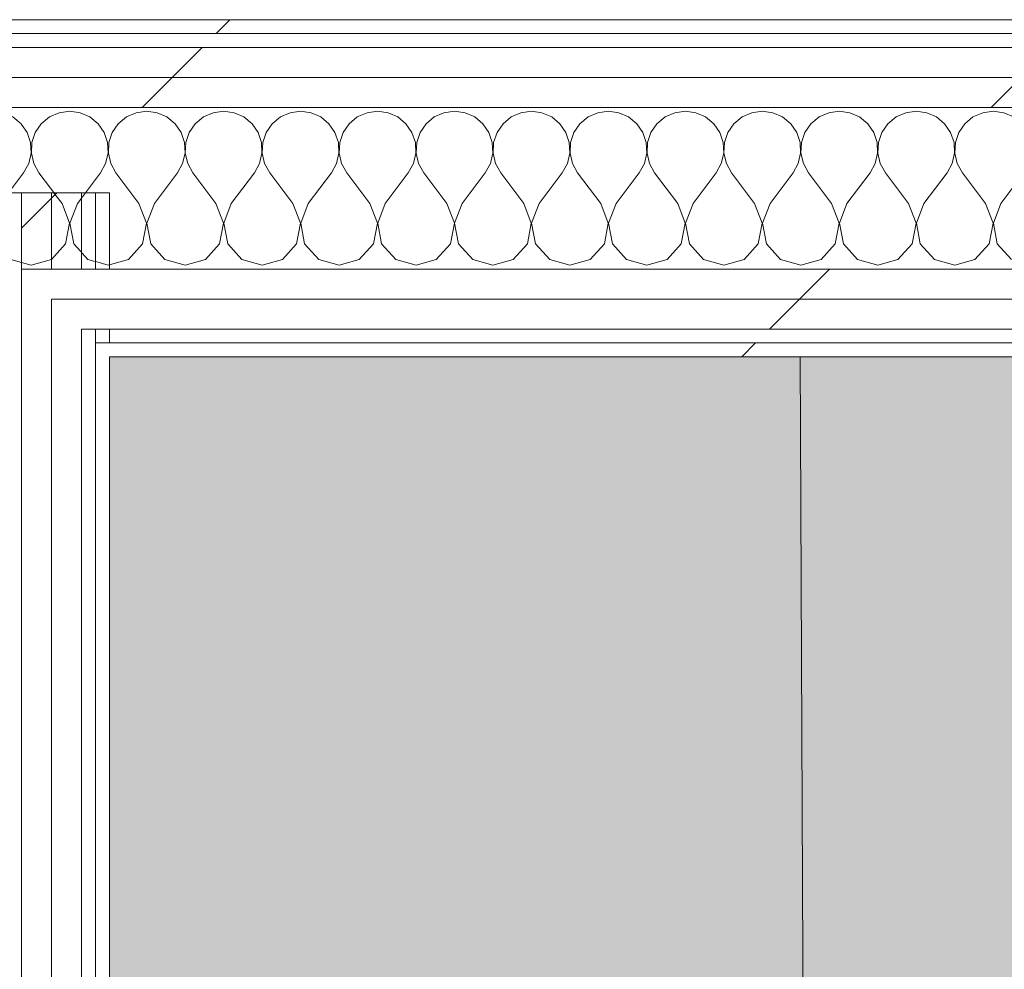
# Model space of a CAD drawing. Header units: millimetres. Extents: x -28277 to 305935, y -19284 to 4746.
# Tile 189 of 256: x 172110 to 172536, y 1698 to 2110. Entities that reach past the tile are written whole.
import ezdxf

# ---------------------------------------------------------------- set-up
doc = ezdxf.new("R2010")
doc.units = ezdxf.units.MM
doc.header["$MEASUREMENT"] = 0
doc.linetypes.add('Wipeout_Contour', pattern=[1000, 0, -1000])
doc.layers.add('Nuevo_08_E_Envans secs', color=7, linetype='Continuous')
doc.layers.add('Nuevo_09_EI_Mobiliari general', color=7, linetype='Continuous')
doc.layers.add('Nuevo_08_E_Envans secs_Pluma_Nº__1', color=7, linetype='Continuous', lineweight=5)
doc.layers.add('Nuevo_09_EI_Mobiliari general_Pluma_Nº__1', color=7, linetype='Continuous', lineweight=5)
for name, color, linetype, lineweight, true_color in [('Nuevo_08_E_Envans secs_Pluma_Nº__102', 7, 'Continuous', 5, 0xcccccc), ('Nuevo_08_E_Envans secs_Pluma_Nº__171', 171, 'Continuous', 13, 0xaaaaff), ('Nuevo_08_E_Envans secs_Pluma_Nº__177', 7, 'Continuous', 15, 0xf7e046)]:
    doc.layers.add(name, color=color, linetype=linetype, lineweight=lineweight, true_color=true_color)
pattern_1 = [(45, (184431.64, 0), (-367.696, 367.696), [390, -130]), (45, (184431.64, 367.7), (-367.696, 367.696), [390, -130])]

# ---------------------------------------------------------------- blocks, each defined once
blk = doc.blocks.new('Forjado_10_7', base_point=(172148.81, 1963.55))
at = {"layer": 'Nuevo_09_EI_Mobiliari general', "linetype": 'Continuous', "lineweight": 0, "true_color": 0xffffff}
blk.add_hatch(color=7, dxfattribs=at).paths.add_polyline_path([(172148.81, 1963.55), (172148.81, -1128.98), (177277.23, -1128.98), (177263.79, 1963.55), (176476.54, 1963.55), (176476.54, -328.98), (172948.81, -328.98), (172948.81, 1963.55)])
at = {"layer": 'Nuevo_09_EI_Mobiliari general_Pluma_Nº__1', "color": 7, "linetype": 'Continuous', "lineweight": 5, "flags": 128}
blk.add_lwpolyline([(172148.81, 1963.55), (172148.81, -1128.98), (177277.23, -1128.98), (177263.79, 1963.55), (176476.54, 1963.55), (176476.54, -328.98), (172948.81, -328.98), (172948.81, 1963.55)], close=True, dxfattribs=at)
blk = doc.blocks.new('Muro_143_7', base_point=(172002.81, -1061.81))
at = {"color": 254, "linetype": 'Wipeout_Contour', "lineweight": 0, "ltscale": 688613.048313}
blk.add_wipeout([(172142.81, 2034.55), (172142.81, -996.81), (172148.81, -996.81), (172148.81, 2034.55)], dxfattribs=at).dxf.layer = 'Nuevo_08_E_Envans secs'
at = {"color": 254, "linetype": 'Wipeout_Contour', "lineweight": 0, "ltscale": 688514.168345}
blk.add_wipeout([(172123.81, 1969.55), (172110.81, 1969.55), (172110.81, 1963.55), (172123.81, 1963.55)], dxfattribs=at).dxf.layer = 'Nuevo_08_E_Envans secs'
at = {"layer": 'Nuevo_08_E_Envans secs_Pluma_Nº__171', "linetype": 'Continuous', "lineweight": 13, "true_color": 0xaaaaff}
h = blk.add_hatch(dxfattribs=at)
h.set_pattern_fill('Panellat_HPL_0007', color=161, style=0, pattern_type=2)
h.set_pattern_definition(pattern_1)
h.paths.add_polyline_path([(172142.81, 2034.55), (172142.81, -996.81), (172148.81, -996.81), (172148.81, 2034.55)])
at = {"layer": 'Nuevo_08_E_Envans secs_Pluma_Nº__177', "linetype": 'Continuous', "lineweight": 15, "true_color": 0xf7e046}
h = blk.add_hatch(dxfattribs=at)
h.set_pattern_fill('Panellat_HPL_0007', color=53, style=0, pattern_type=2)
h.set_pattern_definition(pattern_1)
h.paths.add_polyline_path([(172123.81, 1969.55), (172110.81, 1969.55), (172110.81, 1963.55), (172123.81, 1963.55)])
at = {"layer": 'Nuevo_08_E_Envans secs_Pluma_Nº__1', "color": 7, "linetype": 'Continuous', "lineweight": 5}
for p, q in [((172142.81, 2034.55), (172142.81, -996.81)), ((172142.81, 1963.55), (172142.81, 1969.55))]:
    blk.add_line(p, q, dxfattribs=at)
at = {"layer": 'Nuevo_08_E_Envans secs_Pluma_Nº__1', "color": 7, "linetype": 'Continuous', "lineweight": 5, "flags": 128}
for points in [[(172142.81, 2034.55), (172148.81, 2034.55)], [(172148.81, -996.81), (172148.81, 2034.55)]]:
    blk.add_lwpolyline(points, dxfattribs=at)
at = {"color": 254, "linetype": 'Wipeout_Contour', "lineweight": 0, "ltscale": 688566.164951}
blk.add_wipeout([(172136.81, 1969.55), (172123.81, 1969.55), (172123.81, 1963.55), (172136.81, 1963.55)], dxfattribs=at).dxf.layer = 'Nuevo_08_E_Envans secs'
at = {"layer": 'Nuevo_08_E_Envans secs_Pluma_Nº__177', "linetype": 'Continuous', "lineweight": 15, "true_color": 0xf7e046}
h = blk.add_hatch(dxfattribs=at)
h.set_pattern_fill('Panellat_HPL_0007', color=53, style=0, pattern_type=2)
h.set_pattern_definition(pattern_1)
h.paths.add_polyline_path([(172136.81, 1969.55), (172123.81, 1969.55), (172123.81, 1963.55), (172136.81, 1963.55)])
at = {"color": 254, "linetype": 'Wipeout_Contour', "lineweight": 0, "ltscale": 688514.442961}
blk.add_wipeout([(172123.81, 1975.55), (172110.81, 1975.55), (172110.81, 1969.55), (172123.81, 1969.55)], dxfattribs=at).dxf.layer = 'Nuevo_08_E_Envans secs'
at = {"layer": 'Nuevo_08_E_Envans secs_Pluma_Nº__177', "linetype": 'Continuous', "lineweight": 15, "true_color": 0xf7e046}
h = blk.add_hatch(dxfattribs=at)
h.set_pattern_fill('Panellat_HPL_0007', color=53, style=0, pattern_type=2)
h.set_pattern_definition(pattern_1)
h.paths.add_polyline_path([(172123.81, 1975.55), (172110.81, 1975.55), (172110.81, 1969.55), (172123.81, 1969.55)])
at = {"color": 254, "linetype": 'Wipeout_Contour', "lineweight": 0, "ltscale": 688566.439547}
blk.add_wipeout([(172136.81, 1975.55), (172123.81, 1975.55), (172123.81, 1969.55), (172136.81, 1969.55)], dxfattribs=at).dxf.layer = 'Nuevo_08_E_Envans secs'
at = {"layer": 'Nuevo_08_E_Envans secs_Pluma_Nº__177', "linetype": 'Continuous', "lineweight": 15, "true_color": 0xf7e046}
h = blk.add_hatch(dxfattribs=at)
h.set_pattern_fill('Panellat_HPL_0007', color=53, style=0, pattern_type=2)
h.set_pattern_definition(pattern_1)
h.paths.add_polyline_path([(172136.81, 1975.55), (172123.81, 1975.55), (172123.81, 1969.55), (172136.81, 1969.55)])
at = {"color": 254, "linetype": 'Wipeout_Contour', "lineweight": 0, "ltscale": 688514.879867}
blk.add_wipeout([(172123.81, 1988.55), (172110.81, 1988.55), (172110.81, 1975.55), (172123.81, 1975.55)], dxfattribs=at).dxf.layer = 'Nuevo_08_E_Envans secs'
at = {"layer": 'Nuevo_08_E_Envans secs_Pluma_Nº__177', "linetype": 'Continuous', "lineweight": 15, "true_color": 0xf7e046}
h = blk.add_hatch(dxfattribs=at)
h.set_pattern_fill('Panellat_HPL_0007', color=53, style=0, pattern_type=2)
h.set_pattern_definition(pattern_1)
h.paths.add_polyline_path([(172123.81, 1988.55), (172110.81, 1988.55), (172110.81, 1975.55), (172123.81, 1975.55)])
at = {"color": 254, "linetype": 'Wipeout_Contour', "lineweight": 0, "ltscale": 688499.05325}
blk.add_wipeout([(172110.81, 2034.55), (172110.81, -996.81), (172123.81, -996.81), (172123.81, 2034.55)], dxfattribs=at).dxf.layer = 'Nuevo_08_E_Envans secs'
at = {"layer": 'Nuevo_08_E_Envans secs_Pluma_Nº__177', "linetype": 'Continuous', "lineweight": 15, "true_color": 0xf7e046}
h = blk.add_hatch(dxfattribs=at)
h.set_pattern_fill('Panellat_HPL_0007', color=53, style=0, pattern_type=2)
h.set_pattern_definition(pattern_1)
h.paths.add_polyline_path([(172110.81, 2034.55), (172110.81, -996.81), (172123.81, -996.81), (172123.81, 2034.55)])
at = {"layer": 'Nuevo_08_E_Envans secs_Pluma_Nº__1', "color": 7, "linetype": 'Continuous', "lineweight": 5}
for p, q in [((172110.81, 2034.55), (172110.81, -996.81)), ((172110.81, 1988.55), (172110.81, 2001.55)), ((172110.81, 1975.55), (172110.81, 1988.55)), ((172110.81, 1969.55), (172110.81, 1975.55)), ((172110.81, 1963.55), (172110.81, 1969.55))]:
    blk.add_line(p, q, dxfattribs=at)
at = {"layer": 'Nuevo_08_E_Envans secs_Pluma_Nº__1', "color": 7, "linetype": 'Continuous', "lineweight": 5, "flags": 128}
blk.add_lwpolyline([(172040.81, 2034.55), (172110.81, 2034.55)], dxfattribs=at)
at = {"color": 254, "linetype": 'Wipeout_Contour', "lineweight": 0, "ltscale": 688551.050998}
blk.add_wipeout([(172123.81, 2034.55), (172123.81, -996.81), (172136.81, -996.81), (172136.81, 2034.55)], dxfattribs=at).dxf.layer = 'Nuevo_08_E_Envans secs'
at = {"layer": 'Nuevo_08_E_Envans secs_Pluma_Nº__177', "linetype": 'Continuous', "lineweight": 15, "true_color": 0xf7e046}
h = blk.add_hatch(dxfattribs=at)
h.set_pattern_fill('Panellat_HPL_0007', color=53, style=0, pattern_type=2)
h.set_pattern_definition(pattern_1)
h.paths.add_polyline_path([(172123.81, 2034.55), (172123.81, -996.81), (172136.81, -996.81), (172136.81, 2034.55)])
at = {"layer": 'Nuevo_08_E_Envans secs_Pluma_Nº__1', "color": 7, "linetype": 'Continuous', "lineweight": 5}
for p, q in [((172123.81, 2034.55), (172123.81, -996.81)), ((172136.81, 2034.55), (172136.81, -996.81)), ((172123.81, 1975.55), (172123.81, 1988.55)), ((172123.81, 1969.55), (172123.81, 1975.55)), ((172136.81, 1969.55), (172136.81, 1975.55)), ((172123.81, 1963.55), (172123.81, 1969.55)), ((172136.81, 1963.55), (172136.81, 1969.55))]:
    blk.add_line(p, q, dxfattribs=at)
at = {"layer": 'Nuevo_08_E_Envans secs_Pluma_Nº__1', "color": 7, "linetype": 'Continuous', "lineweight": 5, "flags": 128}
for points in [[(172110.81, 2034.55), (172123.81, 2034.55)], [(172123.81, 2034.55), (172136.81, 2034.55)], [(172136.81, 2034.55), (172142.81, 2034.55)]]:
    blk.add_lwpolyline(points, dxfattribs=at)
blk = doc.blocks.new('*X610', base_point=(184431.64, 0))
at = {"layer": 'Nuevo_08_E_Envans secs_Pluma_Nº__102', "color": 254, "linetype": 'Continuous', "lineweight": 5, "true_color": 0xcccccc}
for p, q in [((172060.42, 2069.25), (172056.21, 2067.4)), ((172064.98, 2069.89), (172060.42, 2069.25)), ((172069.53, 2069.25), (172064.98, 2069.89)), ((172073.74, 2067.4), (172069.53, 2069.25)), ((172093.76, 2069.25), (172089.55, 2067.4)), ((172098.31, 2069.89), (172093.76, 2069.25)), ((172102.86, 2069.25), (172098.31, 2069.89)), ((172107.07, 2067.4), (172102.86, 2069.25)), ((172043.95, 2064.47), (172040.81, 2067.07)), ((172046.55, 2060.68), (172043.95, 2064.47)), ((172052.67, 2064.47), (172050.07, 2060.68)), ((172056.21, 2067.4), (172052.67, 2064.47)), ((172077.28, 2064.47), (172073.74, 2067.4)), ((172079.88, 2060.68), (172077.28, 2064.47)), ((172086.01, 2064.47), (172083.4, 2060.68)), ((172089.55, 2067.4), (172086.01, 2064.47)), ((172110.61, 2064.47), (172107.07, 2067.4)), ((172110.81, 2064.18), (172110.61, 2064.47)), ((172048.02, 2056.32), (172046.55, 2060.68)), ((172050.07, 2060.68), (172048.6, 2056.32)), ((172081.35, 2056.32), (172079.88, 2060.68)), ((172083.4, 2060.68), (172081.93, 2056.32)), ((172048.24, 2051.72), (172048.02, 2056.32)), ((172048.6, 2056.32), (172048.38, 2051.72)), ((172081.58, 2051.72), (172081.35, 2056.32)), ((172081.93, 2056.32), (172081.71, 2051.72)), ((172047.2, 2047.25), (172048.24, 2051.72)), ((172048.38, 2051.72), (172049.42, 2047.25)), ((172080.54, 2047.25), (172081.58, 2051.72)), ((172081.71, 2051.72), (172082.75, 2047.25)), ((172044.98, 2043.22), (172047.2, 2047.25)), ((172049.42, 2047.25), (172051.64, 2043.22)), ((172078.31, 2043.22), (172080.54, 2047.25)), ((172082.75, 2047.25), (172084.98, 2043.22)), ((172040.81, 2037.66), (172044.98, 2043.22)), ((172061.64, 2029.89), (172051.64, 2043.22)), ((172068.31, 2029.89), (172078.31, 2043.22)), ((172094.98, 2029.89), (172084.98, 2043.22)), ((172101.64, 2029.89), (172110.81, 2042.11)), ((172064.91, 2021.38), (172061.64, 2029.89)), ((172068.31, 2029.89), (172065.04, 2021.38)), ((172098.24, 2021.38), (172094.98, 2029.89)), ((172101.64, 2029.89), (172098.38, 2021.38)), ((172063.22, 2012.43), (172064.91, 2021.38)), ((172065.04, 2021.38), (172066.74, 2012.43)), ((172096.55, 2012.43), (172098.24, 2021.38)), ((172098.38, 2021.38), (172100.07, 2012.43)), ((172057.07, 2005.71), (172063.22, 2012.43)), ((172066.74, 2012.43), (172072.88, 2005.71)), ((172090.41, 2005.71), (172096.55, 2012.43)), ((172100.07, 2012.43), (172106.21, 2005.71)), ((172040.81, 2005.35), (172048.31, 2003.22)), ((172048.31, 2003.22), (172057.07, 2005.71)), ((172072.88, 2005.71), (172081.64, 2003.22)), ((172081.64, 2003.22), (172090.41, 2005.71)), ((172106.21, 2005.71), (172110.81, 2004.41))]:
    blk.add_line(p, q, dxfattribs=at)
blk = doc.blocks.new('*X611', base_point=(184431.64, 0))
at = {"layer": 'Nuevo_08_E_Envans secs_Pluma_Nº__102', "color": 254, "linetype": 'Continuous', "lineweight": 5, "true_color": 0xcccccc}
for p, q in [((172127.09, 2069.25), (172122.88, 2067.4)), ((172131.64, 2069.89), (172127.09, 2069.25)), ((172136.2, 2069.25), (172131.64, 2069.89)), ((172140.41, 2067.4), (172136.2, 2069.25)), ((172160.42, 2069.25), (172156.21, 2067.4)), ((172164.98, 2069.89), (172160.42, 2069.25)), ((172169.53, 2069.25), (172164.98, 2069.89)), ((172173.74, 2067.4), (172169.53, 2069.25)), ((172193.76, 2069.25), (172189.55, 2067.4)), ((172198.31, 2069.89), (172193.76, 2069.25)), ((172202.86, 2069.25), (172198.31, 2069.89)), ((172207.07, 2067.4), (172202.86, 2069.25)), ((172227.09, 2069.25), (172222.88, 2067.4)), ((172231.64, 2069.89), (172227.09, 2069.25)), ((172236.2, 2069.25), (172231.64, 2069.89)), ((172240.41, 2067.4), (172236.2, 2069.25)), ((172260.42, 2069.25), (172256.21, 2067.4)), ((172264.98, 2069.89), (172260.42, 2069.25)), ((172269.53, 2069.25), (172264.98, 2069.89)), ((172273.74, 2067.4), (172269.53, 2069.25)), ((172293.76, 2069.25), (172289.55, 2067.4)), ((172298.31, 2069.89), (172293.76, 2069.25)), ((172302.86, 2069.25), (172298.31, 2069.89)), ((172307.07, 2067.4), (172302.86, 2069.25)), ((172327.09, 2069.25), (172322.88, 2067.4)), ((172331.64, 2069.89), (172327.09, 2069.25)), ((172336.2, 2069.25), (172331.64, 2069.89)), ((172340.41, 2067.4), (172336.2, 2069.25)), ((172360.42, 2069.25), (172356.21, 2067.4)), ((172364.98, 2069.89), (172360.42, 2069.25)), ((172369.53, 2069.25), (172364.98, 2069.89)), ((172373.74, 2067.4), (172369.53, 2069.25)), ((172393.76, 2069.25), (172389.55, 2067.4)), ((172398.31, 2069.89), (172393.76, 2069.25)), ((172402.86, 2069.25), (172398.31, 2069.89)), ((172407.07, 2067.4), (172402.86, 2069.25)), ((172427.09, 2069.25), (172422.88, 2067.4)), ((172431.64, 2069.89), (172427.09, 2069.25)), ((172436.2, 2069.25), (172431.64, 2069.89)), ((172440.41, 2067.4), (172436.2, 2069.25)), ((172460.42, 2069.25), (172456.21, 2067.4)), ((172464.98, 2069.89), (172460.42, 2069.25)), ((172469.53, 2069.25), (172464.98, 2069.89)), ((172473.74, 2067.4), (172469.53, 2069.25)), ((172493.76, 2069.25), (172489.55, 2067.4)), ((172498.31, 2069.89), (172493.76, 2069.25)), ((172502.86, 2069.25), (172498.31, 2069.89)), ((172507.07, 2067.4), (172502.86, 2069.25)), ((172527.09, 2069.25), (172522.88, 2067.4)), ((172531.64, 2069.89), (172527.09, 2069.25)), ((172536.2, 2069.25), (172531.64, 2069.89)), ((172540.41, 2067.4), (172536.2, 2069.25)), ((172113.22, 2060.68), (172110.81, 2064.18)), ((172119.34, 2064.47), (172116.74, 2060.68)), ((172122.88, 2067.4), (172119.34, 2064.47)), ((172143.95, 2064.47), (172140.41, 2067.4)), ((172146.55, 2060.68), (172143.95, 2064.47)), ((172152.67, 2064.47), (172150.07, 2060.68)), ((172156.21, 2067.4), (172152.67, 2064.47)), ((172177.28, 2064.47), (172173.74, 2067.4)), ((172179.88, 2060.68), (172177.28, 2064.47)), ((172186.01, 2064.47), (172183.4, 2060.68)), ((172189.55, 2067.4), (172186.01, 2064.47)), ((172210.61, 2064.47), (172207.07, 2067.4)), ((172213.22, 2060.68), (172210.61, 2064.47)), ((172219.34, 2064.47), (172216.74, 2060.68)), ((172222.88, 2067.4), (172219.34, 2064.47)), ((172243.95, 2064.47), (172240.41, 2067.4)), ((172246.55, 2060.68), (172243.95, 2064.47)), ((172252.67, 2064.47), (172250.07, 2060.68)), ((172256.21, 2067.4), (172252.67, 2064.47)), ((172277.28, 2064.47), (172273.74, 2067.4)), ((172279.88, 2060.68), (172277.28, 2064.47)), ((172286.01, 2064.47), (172283.4, 2060.68)), ((172289.55, 2067.4), (172286.01, 2064.47)), ((172310.61, 2064.47), (172307.07, 2067.4)), ((172313.22, 2060.68), (172310.61, 2064.47)), ((172319.34, 2064.47), (172316.74, 2060.68)), ((172322.88, 2067.4), (172319.34, 2064.47)), ((172343.95, 2064.47), (172340.41, 2067.4)), ((172346.55, 2060.68), (172343.95, 2064.47)), ((172352.67, 2064.47), (172350.07, 2060.68)), ((172356.21, 2067.4), (172352.67, 2064.47)), ((172377.28, 2064.47), (172373.74, 2067.4)), ((172379.88, 2060.68), (172377.28, 2064.47)), ((172386.01, 2064.47), (172383.4, 2060.68)), ((172389.55, 2067.4), (172386.01, 2064.47)), ((172410.61, 2064.47), (172407.07, 2067.4)), ((172413.22, 2060.68), (172410.61, 2064.47)), ((172419.34, 2064.47), (172416.74, 2060.68)), ((172422.88, 2067.4), (172419.34, 2064.47)), ((172443.95, 2064.47), (172440.41, 2067.4)), ((172446.55, 2060.68), (172443.95, 2064.47)), ((172452.67, 2064.47), (172450.07, 2060.68)), ((172456.21, 2067.4), (172452.67, 2064.47)), ((172477.28, 2064.47), (172473.74, 2067.4)), ((172479.88, 2060.68), (172477.28, 2064.47)), ((172486.01, 2064.47), (172483.4, 2060.68)), ((172489.55, 2067.4), (172486.01, 2064.47)), ((172510.61, 2064.47), (172507.07, 2067.4)), ((172513.22, 2060.68), (172510.61, 2064.47)), ((172519.34, 2064.47), (172516.74, 2060.68)), ((172522.88, 2067.4), (172519.34, 2064.47)), ((172114.69, 2056.32), (172113.22, 2060.68)), ((172116.74, 2060.68), (172115.27, 2056.32)), ((172148.02, 2056.32), (172146.55, 2060.68)), ((172150.07, 2060.68), (172148.6, 2056.32)), ((172181.35, 2056.32), (172179.88, 2060.68)), ((172183.4, 2060.68), (172181.93, 2056.32)), ((172214.69, 2056.32), (172213.22, 2060.68)), ((172216.74, 2060.68), (172215.27, 2056.32)), ((172248.02, 2056.32), (172246.55, 2060.68)), ((172250.07, 2060.68), (172248.6, 2056.32)), ((172281.35, 2056.32), (172279.88, 2060.68)), ((172283.4, 2060.68), (172281.93, 2056.32)), ((172314.69, 2056.32), (172313.22, 2060.68)), ((172316.74, 2060.68), (172315.27, 2056.32)), ((172348.02, 2056.32), (172346.55, 2060.68)), ((172350.07, 2060.68), (172348.6, 2056.32)), ((172381.35, 2056.32), (172379.88, 2060.68)), ((172383.4, 2060.68), (172381.93, 2056.32)), ((172414.69, 2056.32), (172413.22, 2060.68)), ((172416.74, 2060.68), (172415.27, 2056.32)), ((172448.02, 2056.32), (172446.55, 2060.68)), ((172450.07, 2060.68), (172448.6, 2056.32)), ((172481.35, 2056.32), (172479.88, 2060.68)), ((172483.4, 2060.68), (172481.93, 2056.32)), ((172514.69, 2056.32), (172513.22, 2060.68)), ((172516.74, 2060.68), (172515.27, 2056.32)), ((172114.91, 2051.72), (172114.69, 2056.32)), ((172115.27, 2056.32), (172115.04, 2051.72)), ((172148.24, 2051.72), (172148.02, 2056.32)), ((172148.6, 2056.32), (172148.38, 2051.72)), ((172181.58, 2051.72), (172181.35, 2056.32)), ((172181.93, 2056.32), (172181.71, 2051.72)), ((172214.91, 2051.72), (172214.69, 2056.32)), ((172215.27, 2056.32), (172215.04, 2051.72)), ((172248.24, 2051.72), (172248.02, 2056.32)), ((172248.6, 2056.32), (172248.38, 2051.72)), ((172281.58, 2051.72), (172281.35, 2056.32)), ((172281.93, 2056.32), (172281.71, 2051.72)), ((172314.91, 2051.72), (172314.69, 2056.32)), ((172315.27, 2056.32), (172315.04, 2051.72)), ((172348.24, 2051.72), (172348.02, 2056.32)), ((172348.6, 2056.32), (172348.38, 2051.72)), ((172381.58, 2051.72), (172381.35, 2056.32)), ((172381.93, 2056.32), (172381.71, 2051.72)), ((172414.91, 2051.72), (172414.69, 2056.32)), ((172415.27, 2056.32), (172415.04, 2051.72)), ((172448.24, 2051.72), (172448.02, 2056.32)), ((172448.6, 2056.32), (172448.38, 2051.72)), ((172481.58, 2051.72), (172481.35, 2056.32)), ((172481.93, 2056.32), (172481.71, 2051.72)), ((172514.91, 2051.72), (172514.69, 2056.32)), ((172515.27, 2056.32), (172515.04, 2051.72)), ((172113.87, 2047.25), (172114.91, 2051.72)), ((172115.04, 2051.72), (172116.08, 2047.25)), ((172147.2, 2047.25), (172148.24, 2051.72)), ((172148.38, 2051.72), (172149.42, 2047.25)), ((172180.54, 2047.25), (172181.58, 2051.72)), ((172181.71, 2051.72), (172182.75, 2047.25)), ((172213.87, 2047.25), (172214.91, 2051.72)), ((172215.04, 2051.72), (172216.08, 2047.25)), ((172247.2, 2047.25), (172248.24, 2051.72)), ((172248.38, 2051.72), (172249.42, 2047.25)), ((172280.54, 2047.25), (172281.58, 2051.72)), ((172281.71, 2051.72), (172282.75, 2047.25)), ((172313.87, 2047.25), (172314.91, 2051.72)), ((172315.04, 2051.72), (172316.08, 2047.25)), ((172347.2, 2047.25), (172348.24, 2051.72)), ((172348.38, 2051.72), (172349.42, 2047.25)), ((172380.54, 2047.25), (172381.58, 2051.72)), ((172381.71, 2051.72), (172382.75, 2047.25)), ((172413.87, 2047.25), (172414.91, 2051.72)), ((172415.04, 2051.72), (172416.08, 2047.25)), ((172447.2, 2047.25), (172448.24, 2051.72)), ((172448.38, 2051.72), (172449.42, 2047.25)), ((172480.54, 2047.25), (172481.58, 2051.72)), ((172481.71, 2051.72), (172482.75, 2047.25)), ((172513.87, 2047.25), (172514.91, 2051.72)), ((172515.04, 2051.72), (172516.08, 2047.25)), ((172111.64, 2043.22), (172113.87, 2047.25)), ((172116.08, 2047.25), (172118.31, 2043.22)), ((172144.98, 2043.22), (172147.2, 2047.25)), ((172149.42, 2047.25), (172151.64, 2043.22)), ((172178.31, 2043.22), (172180.54, 2047.25)), ((172182.75, 2047.25), (172184.98, 2043.22)), ((172211.64, 2043.22), (172213.87, 2047.25)), ((172216.08, 2047.25), (172218.31, 2043.22)), ((172244.98, 2043.22), (172247.2, 2047.25)), ((172249.42, 2047.25), (172251.64, 2043.22)), ((172278.31, 2043.22), (172280.54, 2047.25)), ((172282.75, 2047.25), (172284.98, 2043.22)), ((172311.64, 2043.22), (172313.87, 2047.25)), ((172316.08, 2047.25), (172318.31, 2043.22)), ((172344.98, 2043.22), (172347.2, 2047.25)), ((172349.42, 2047.25), (172351.64, 2043.22)), ((172378.31, 2043.22), (172380.54, 2047.25)), ((172382.75, 2047.25), (172384.98, 2043.22)), ((172411.64, 2043.22), (172413.87, 2047.25)), ((172416.08, 2047.25), (172418.31, 2043.22)), ((172444.98, 2043.22), (172447.2, 2047.25)), ((172449.42, 2047.25), (172451.64, 2043.22)), ((172478.31, 2043.22), (172480.54, 2047.25)), ((172482.75, 2047.25), (172484.98, 2043.22)), ((172511.64, 2043.22), (172513.87, 2047.25)), ((172516.08, 2047.25), (172518.31, 2043.22)), ((172110.81, 2042.11), (172111.64, 2043.22)), ((172128.31, 2029.89), (172118.31, 2043.22)), ((172134.98, 2029.89), (172144.98, 2043.22)), ((172161.64, 2029.89), (172151.64, 2043.22)), ((172168.31, 2029.89), (172178.31, 2043.22)), ((172194.98, 2029.89), (172184.98, 2043.22)), ((172201.64, 2029.89), (172211.64, 2043.22)), ((172228.31, 2029.89), (172218.31, 2043.22)), ((172234.98, 2029.89), (172244.98, 2043.22)), ((172261.64, 2029.89), (172251.64, 2043.22)), ((172268.31, 2029.89), (172278.31, 2043.22)), ((172294.98, 2029.89), (172284.98, 2043.22)), ((172301.64, 2029.89), (172311.64, 2043.22)), ((172328.31, 2029.89), (172318.31, 2043.22)), ((172334.98, 2029.89), (172344.98, 2043.22)), ((172361.64, 2029.89), (172351.64, 2043.22)), ((172368.31, 2029.89), (172378.31, 2043.22)), ((172394.98, 2029.89), (172384.98, 2043.22)), ((172401.64, 2029.89), (172411.64, 2043.22)), ((172428.31, 2029.89), (172418.31, 2043.22)), ((172434.98, 2029.89), (172444.98, 2043.22)), ((172461.64, 2029.89), (172451.64, 2043.22)), ((172468.31, 2029.89), (172478.31, 2043.22)), ((172494.98, 2029.89), (172484.98, 2043.22)), ((172501.64, 2029.89), (172511.64, 2043.22)), ((172528.31, 2029.89), (172518.31, 2043.22)), ((172534.98, 2029.89), (172544.98, 2043.22)), ((172131.58, 2021.38), (172128.31, 2029.89)), ((172134.98, 2029.89), (172131.71, 2021.38)), ((172164.91, 2021.38), (172161.64, 2029.89)), ((172168.31, 2029.89), (172165.04, 2021.38)), ((172198.24, 2021.38), (172194.98, 2029.89)), ((172201.64, 2029.89), (172198.38, 2021.38)), ((172231.58, 2021.38), (172228.31, 2029.89)), ((172234.98, 2029.89), (172231.71, 2021.38)), ((172264.91, 2021.38), (172261.64, 2029.89)), ((172268.31, 2029.89), (172265.04, 2021.38)), ((172298.24, 2021.38), (172294.98, 2029.89)), ((172301.64, 2029.89), (172298.38, 2021.38)), ((172331.58, 2021.38), (172328.31, 2029.89)), ((172334.98, 2029.89), (172331.71, 2021.38)), ((172364.91, 2021.38), (172361.64, 2029.89)), ((172368.31, 2029.89), (172365.04, 2021.38)), ((172398.24, 2021.38), (172394.98, 2029.89)), ((172401.64, 2029.89), (172398.38, 2021.38)), ((172431.58, 2021.38), (172428.31, 2029.89)), ((172434.98, 2029.89), (172431.71, 2021.38)), ((172464.91, 2021.38), (172461.64, 2029.89)), ((172468.31, 2029.89), (172465.04, 2021.38)), ((172498.24, 2021.38), (172494.98, 2029.89)), ((172501.64, 2029.89), (172498.38, 2021.38)), ((172531.58, 2021.38), (172528.31, 2029.89)), ((172534.98, 2029.89), (172531.71, 2021.38)), ((172129.88, 2012.43), (172131.58, 2021.38)), ((172131.71, 2021.38), (172133.4, 2012.43)), ((172163.22, 2012.43), (172164.91, 2021.38)), ((172165.04, 2021.38), (172166.74, 2012.43)), ((172196.55, 2012.43), (172198.24, 2021.38)), ((172198.38, 2021.38), (172200.07, 2012.43)), ((172229.88, 2012.43), (172231.58, 2021.38)), ((172231.71, 2021.38), (172233.4, 2012.43)), ((172263.22, 2012.43), (172264.91, 2021.38)), ((172265.04, 2021.38), (172266.74, 2012.43)), ((172296.55, 2012.43), (172298.24, 2021.38)), ((172298.38, 2021.38), (172300.07, 2012.43)), ((172329.88, 2012.43), (172331.58, 2021.38)), ((172331.71, 2021.38), (172333.4, 2012.43)), ((172363.22, 2012.43), (172364.91, 2021.38)), ((172365.04, 2021.38), (172366.74, 2012.43)), ((172396.55, 2012.43), (172398.24, 2021.38)), ((172398.38, 2021.38), (172400.07, 2012.43)), ((172429.88, 2012.43), (172431.58, 2021.38)), ((172431.71, 2021.38), (172433.4, 2012.43)), ((172463.22, 2012.43), (172464.91, 2021.38)), ((172465.04, 2021.38), (172466.74, 2012.43)), ((172496.55, 2012.43), (172498.24, 2021.38)), ((172498.38, 2021.38), (172500.07, 2012.43)), ((172529.88, 2012.43), (172531.58, 2021.38)), ((172531.71, 2021.38), (172533.4, 2012.43)), ((172123.74, 2005.71), (172129.88, 2012.43)), ((172133.4, 2012.43), (172139.55, 2005.71)), ((172157.07, 2005.71), (172163.22, 2012.43)), ((172166.74, 2012.43), (172172.88, 2005.71)), ((172190.41, 2005.71), (172196.55, 2012.43)), ((172200.07, 2012.43), (172206.21, 2005.71)), ((172223.74, 2005.71), (172229.88, 2012.43)), ((172233.4, 2012.43), (172239.55, 2005.71)), ((172257.07, 2005.71), (172263.22, 2012.43)), ((172266.74, 2012.43), (172272.88, 2005.71)), ((172290.41, 2005.71), (172296.55, 2012.43)), ((172300.07, 2012.43), (172306.21, 2005.71)), ((172323.74, 2005.71), (172329.88, 2012.43)), ((172333.4, 2012.43), (172339.55, 2005.71)), ((172357.07, 2005.71), (172363.22, 2012.43)), ((172366.74, 2012.43), (172372.88, 2005.71)), ((172390.41, 2005.71), (172396.55, 2012.43)), ((172400.07, 2012.43), (172406.21, 2005.71)), ((172423.74, 2005.71), (172429.88, 2012.43)), ((172433.4, 2012.43), (172439.55, 2005.71)), ((172457.07, 2005.71), (172463.22, 2012.43)), ((172466.74, 2012.43), (172472.88, 2005.71)), ((172490.41, 2005.71), (172496.55, 2012.43)), ((172500.07, 2012.43), (172506.21, 2005.71)), ((172523.74, 2005.71), (172529.88, 2012.43)), ((172533.4, 2012.43), (172539.55, 2005.71)), ((172114.98, 2003.22), (172123.74, 2005.71)), ((172139.55, 2005.71), (172148.31, 2003.22)), ((172148.31, 2003.22), (172157.07, 2005.71)), ((172172.88, 2005.71), (172181.64, 2003.22)), ((172181.64, 2003.22), (172190.41, 2005.71)), ((172206.21, 2005.71), (172214.98, 2003.22)), ((172214.98, 2003.22), (172223.74, 2005.71)), ((172239.55, 2005.71), (172248.31, 2003.22)), ((172248.31, 2003.22), (172257.07, 2005.71)), ((172272.88, 2005.71), (172281.64, 2003.22)), ((172281.64, 2003.22), (172290.41, 2005.71)), ((172306.21, 2005.71), (172314.98, 2003.22)), ((172314.98, 2003.22), (172323.74, 2005.71)), ((172339.55, 2005.71), (172348.31, 2003.22)), ((172348.31, 2003.22), (172357.07, 2005.71)), ((172372.88, 2005.71), (172381.64, 2003.22)), ((172381.64, 2003.22), (172390.41, 2005.71)), ((172406.21, 2005.71), (172414.98, 2003.22)), ((172414.98, 2003.22), (172423.74, 2005.71)), ((172439.55, 2005.71), (172448.31, 2003.22)), ((172448.31, 2003.22), (172457.07, 2005.71)), ((172472.88, 2005.71), (172481.64, 2003.22)), ((172481.64, 2003.22), (172490.41, 2005.71)), ((172506.21, 2005.71), (172514.98, 2003.22)), ((172514.98, 2003.22), (172523.74, 2005.71)), ((172110.81, 2004.41), (172114.98, 2003.22))]:
    blk.add_line(p, q, dxfattribs=at)
blk = doc.blocks.new('Muro_175_7', base_point=(172948.81, 1963.55))
at = {"color": 254, "linetype": 'Wipeout_Contour', "lineweight": 0, "ltscale": 688362.3722}
blk.add_wipeout([(171206.59, 2103.55), (172948.81, 2103.55), (172948.81, 2109.55), (171206.59, 2109.55)], dxfattribs=at).dxf.layer = 'Nuevo_08_E_Envans secs'
at = {"color": 254, "linetype": 'Wipeout_Contour', "lineweight": 0, "ltscale": 688566.87642}
blk.add_wipeout([(172136.81, 1988.55), (172123.81, 1988.55), (172123.81, 1975.55), (172136.81, 1975.55)], dxfattribs=at).dxf.layer = 'Nuevo_08_E_Envans secs'
at = {"color": 254, "linetype": 'Wipeout_Contour', "lineweight": 0, "ltscale": 688628.160906}
blk.add_wipeout([(172148.81, 1969.55), (172142.81, 1969.55), (172142.81, 1963.55), (172148.81, 1963.55)], dxfattribs=at).dxf.layer = 'Nuevo_08_E_Envans secs'
at = {"layer": 'Nuevo_08_E_Envans secs_Pluma_Nº__171', "linetype": 'Continuous', "lineweight": 13, "true_color": 0xaaaaff}
h = blk.add_hatch(dxfattribs=at)
h.set_pattern_fill('Panellat_HPL_0007', color=161, style=0, pattern_type=2)
h.set_pattern_definition(pattern_1)
h.paths.add_polyline_path([(171206.59, 2103.55), (172948.81, 2103.55), (172948.81, 2109.55), (171206.59, 2109.55)])
h = blk.add_hatch(dxfattribs=at)
h.set_pattern_fill('Panellat_HPL_0007', color=161, style=0, pattern_type=2)
h.set_pattern_definition(pattern_1)
h.paths.add_polyline_path([(172148.81, 1969.55), (172142.81, 1969.55), (172142.81, 1963.55), (172148.81, 1963.55)])
at = {"layer": 'Nuevo_08_E_Envans secs_Pluma_Nº__177', "linetype": 'Continuous', "lineweight": 15, "true_color": 0xf7e046}
h = blk.add_hatch(dxfattribs=at)
h.set_pattern_fill('Panellat_HPL_0007', color=53, style=0, pattern_type=2)
h.set_pattern_definition(pattern_1)
h.paths.add_polyline_path([(172136.81, 1988.55), (172123.81, 1988.55), (172123.81, 1975.55), (172136.81, 1975.55)])
at = {"layer": 'Nuevo_08_E_Envans secs_Pluma_Nº__1', "color": 7, "linetype": 'Continuous', "lineweight": 5}
for p, q in [((171206.59, 2103.55), (172948.81, 2103.55)), ((172142.81, 1963.55), (172142.81, 1969.55))]:
    blk.add_line(p, q, dxfattribs=at)
at = {"layer": 'Nuevo_08_E_Envans secs_Pluma_Nº__1', "color": 7, "linetype": 'Continuous', "lineweight": 5, "flags": 128}
blk.add_lwpolyline([(172948.81, 2109.55), (171206.59, 2109.55)], dxfattribs=at)
at = {"color": 254, "linetype": 'Wipeout_Contour', "lineweight": 0, "ltscale": 688515.480608}
blk.add_wipeout([(172123.81, 2001.55), (172110.81, 2001.55), (172110.81, 1988.55), (172123.81, 1988.55)], dxfattribs=at).dxf.layer = 'Nuevo_08_E_Envans secs'
at = {"color": 254, "linetype": 'Wipeout_Contour', "lineweight": 0, "ltscale": 690216.767501}
blk.add_wipeout([(172136.81, 1975.55), (172948.81, 1975.55), (172948.81, 1988.55), (172136.81, 1988.55)], dxfattribs=at).dxf.layer = 'Nuevo_08_E_Envans secs'
at = {"color": 254, "linetype": 'Wipeout_Contour', "lineweight": 0, "ltscale": 690240.056165}
blk.add_wipeout([(172148.81, 1963.55), (172948.81, 1963.55), (172948.81, 1969.55), (172148.81, 1969.55)], dxfattribs=at).dxf.layer = 'Nuevo_08_E_Envans secs'
at = {"layer": 'Nuevo_08_E_Envans secs_Pluma_Nº__171', "linetype": 'Continuous', "lineweight": 13, "true_color": 0xaaaaff}
h = blk.add_hatch(dxfattribs=at)
h.set_pattern_fill('Panellat_HPL_0007', color=161, style=0, pattern_type=2)
h.set_pattern_definition(pattern_1)
h.paths.add_polyline_path([(172148.81, 1963.55), (172948.81, 1963.55), (172948.81, 1969.55), (172148.81, 1969.55)])
at = {"layer": 'Nuevo_08_E_Envans secs_Pluma_Nº__177', "linetype": 'Continuous', "lineweight": 15, "true_color": 0xf7e046}
h = blk.add_hatch(dxfattribs=at)
h.set_pattern_fill('Panellat_HPL_0007', color=53, style=0, pattern_type=2)
h.set_pattern_definition(pattern_1)
h.paths.add_polyline_path([(172123.81, 2001.55), (172110.81, 2001.55), (172110.81, 1988.55), (172123.81, 1988.55)])
h = blk.add_hatch(dxfattribs=at)
h.set_pattern_fill('Panellat_HPL_0007', color=53, style=0, pattern_type=2)
h.set_pattern_definition(pattern_1)
h.paths.add_polyline_path([(172136.81, 1975.55), (172948.81, 1975.55), (172948.81, 1988.55), (172136.81, 1988.55)])
at = {"layer": 'Nuevo_08_E_Envans secs_Pluma_Nº__1', "color": 7, "linetype": 'Continuous', "lineweight": 5}
for p, q in [((172110.81, 1988.55), (172110.81, 2001.55)), ((172136.81, 1969.55), (172136.81, 1975.55)), ((172136.81, 1975.55), (172948.81, 1975.55)), ((172142.81, 1969.55), (172948.81, 1969.55))]:
    blk.add_line(p, q, dxfattribs=at)
at = {"layer": 'Nuevo_08_E_Envans secs_Pluma_Nº__1', "color": 7, "linetype": 'Continuous', "lineweight": 5, "flags": 128}
blk.add_lwpolyline([(172148.81, 1963.55), (172948.81, 1963.55)], dxfattribs=at)
at = {"layer": 'Nuevo_08_E_Envans secs', "color": 7, "lineweight": 20}
blk.add_blockref('*X610', (184431.64, 0), dxfattribs=at)
at = {"color": 254, "linetype": 'Wipeout_Contour', "lineweight": 0, "ltscale": 690191.36851}
blk.add_wipeout([(172123.81, 1988.55), (172948.81, 1988.55), (172948.81, 2001.55), (172123.81, 2001.55)], dxfattribs=at).dxf.layer = 'Nuevo_08_E_Envans secs'
at = {"layer": 'Nuevo_08_E_Envans secs_Pluma_Nº__177', "linetype": 'Continuous', "lineweight": 15, "true_color": 0xf7e046}
h = blk.add_hatch(dxfattribs=at)
h.set_pattern_fill('Panellat_HPL_0007', color=53, style=0, pattern_type=2)
h.set_pattern_definition(pattern_1)
h.paths.add_polyline_path([(172123.81, 1988.55), (172948.81, 1988.55), (172948.81, 2001.55), (172123.81, 2001.55)])
at = {"layer": 'Nuevo_08_E_Envans secs_Pluma_Nº__1', "color": 7, "linetype": 'Continuous', "lineweight": 5}
for p, q in [((172110.81, 2001.55), (172948.81, 2001.55)), ((172123.81, 1975.55), (172123.81, 1988.55)), ((172123.81, 1988.55), (172948.81, 1988.55))]:
    blk.add_line(p, q, dxfattribs=at)
at = {"layer": 'Nuevo_08_E_Envans secs', "color": 7, "lineweight": 20}
blk.add_blockref('*X611', (184431.64, 0), dxfattribs=at)
at = {"color": 254, "linetype": 'Wipeout_Contour', "lineweight": 0, "ltscale": 688360.986521}
blk.add_wipeout([(171206.59, 2071.55), (172948.81, 2071.55), (172948.81, 2084.55), (171206.59, 2084.55)], dxfattribs=at).dxf.layer = 'Nuevo_08_E_Envans secs'
at = {"layer": 'Nuevo_08_E_Envans secs_Pluma_Nº__177', "linetype": 'Continuous', "lineweight": 15, "true_color": 0xf7e046}
h = blk.add_hatch(dxfattribs=at)
h.set_pattern_fill('Panellat_HPL_0007', color=53, style=0, pattern_type=2)
h.set_pattern_definition(pattern_1)
h.paths.add_polyline_path([(171206.59, 2071.55), (172948.81, 2071.55), (172948.81, 2084.55), (171206.59, 2084.55)])
at = {"layer": 'Nuevo_08_E_Envans secs_Pluma_Nº__1', "color": 7, "linetype": 'Continuous', "lineweight": 5}
blk.add_line((171206.59, 2071.55), (172948.81, 2071.55), dxfattribs=at)
at = {"color": 254, "linetype": 'Wipeout_Contour', "lineweight": 0, "ltscale": 688361.616419}
blk.add_wipeout([(171206.59, 2084.55), (172948.81, 2084.55), (172948.81, 2097.55), (171206.59, 2097.55)], dxfattribs=at).dxf.layer = 'Nuevo_08_E_Envans secs'
at = {"layer": 'Nuevo_08_E_Envans secs_Pluma_Nº__177', "linetype": 'Continuous', "lineweight": 15, "true_color": 0xf7e046}
h = blk.add_hatch(dxfattribs=at)
h.set_pattern_fill('Panellat_HPL_0007', color=53, style=0, pattern_type=2)
h.set_pattern_definition(pattern_1)
h.paths.add_polyline_path([(171206.59, 2084.55), (172948.81, 2084.55), (172948.81, 2097.55), (171206.59, 2097.55)])
at = {"layer": 'Nuevo_08_E_Envans secs_Pluma_Nº__1', "color": 7, "linetype": 'Continuous', "lineweight": 5}
for p, q in [((171206.59, 2097.55), (172948.81, 2097.55)), ((171206.59, 2084.55), (172948.81, 2084.55))]:
    blk.add_line(p, q, dxfattribs=at)
blk = doc.blocks.new('Forjado_14_7', base_point=(172447.97, 1963.55))
at = {"layer": 'Nuevo_09_EI_Mobiliari general', "linetype": 'Continuous', "lineweight": 0, "true_color": 0xffffff}
blk.add_hatch(color=7, dxfattribs=at).paths.add_polyline_path([(172447.97, 1963.55), (172148.81, 1963.55), (172148.81, -996.74), (172461.2, -996.74)])
at = {"layer": 'Nuevo_09_EI_Mobiliari general_Pluma_Nº__1', "color": 7, "linetype": 'Continuous', "lineweight": 5, "flags": 128}
blk.add_lwpolyline([(172447.97, 1963.55), (172148.81, 1963.55), (172148.81, -996.74), (172461.2, -996.74)], close=True, dxfattribs=at)

msp = doc.modelspace()

# ---------------------------------------------------------------- block references
at = {"layer": 'Nuevo_09_EI_Mobiliari general', "color": 7, "linetype": 'Continuous', "lineweight": 5}
msp.add_blockref('Forjado_10_7', (172148.808, 1963.555), dxfattribs=at)

# ---------------------------------------------------------------- next in the draw order: block references
at = {"layer": 'Nuevo_08_E_Envans secs', "color": 7, "lineweight": 20}
msp.add_blockref('Muro_143_7', (172002.808, -1061.805), dxfattribs=at)

# ---------------------------------------------------------------- next in the draw order: block references
msp.add_blockref('Muro_175_7', (172948.808, 1963.555), dxfattribs=at)

# ---------------------------------------------------------------- next in the draw order: block references
at = {"layer": 'Nuevo_09_EI_Mobiliari general', "color": 7, "linetype": 'Continuous', "lineweight": 5}
msp.add_blockref('Forjado_14_7', (172447.966, 1963.555), dxfattribs=at)

doc.saveas('drawing.dxf')
